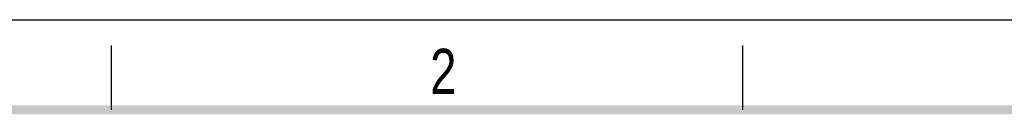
# Model space of a CAD drawing. Header units: millimetres. Extents: x 0 to 210, y 0 to 297.
# Tile 7 of 8: x 49 to 125, y 290 to 297. Entities that reach past the tile are written whole.
import ezdxf

# ---------------------------------------------------------------- set-up
doc = ezdxf.new("R2010")
doc.units = ezdxf.units.MM
doc.header["$LTSCALE"] = 19.36
doc.layers.get('0').update_dxf_attribs({"linetype": 'CONTINUOUS'})
doc.styles.add('TEXTSTYLE_2', font='txt', dxfattribs={"width": 0.75})

msp = doc.modelspace()

# ---------------------------------------------------------------- linework, layer by layer
at = {"color": 2, "linetype": 'CONTINUOUS'}
for p, q in [((0, 297), (210, 297)), ((56, 290), (56, 295)), ((105, 290), (105, 295))]:
    msp.add_line(p, q, dxfattribs=at)
at = {"color": 7, "linetype": 'CONTINUOUS', "const_width": 0.7}
msp.add_lwpolyline([(7, 290), (203, 290)], dxfattribs=at)

# ---------------------------------------------------------------- texts
at = {"color": 5, "linetype": 'CONTINUOUS', "style": 'TEXTSTYLE_2', "width": 0.785714}
msp.add_text('2', height=3.5, dxfattribs=at).set_placement((80.73138, 291.23958))

doc.saveas('drawing.dxf')
